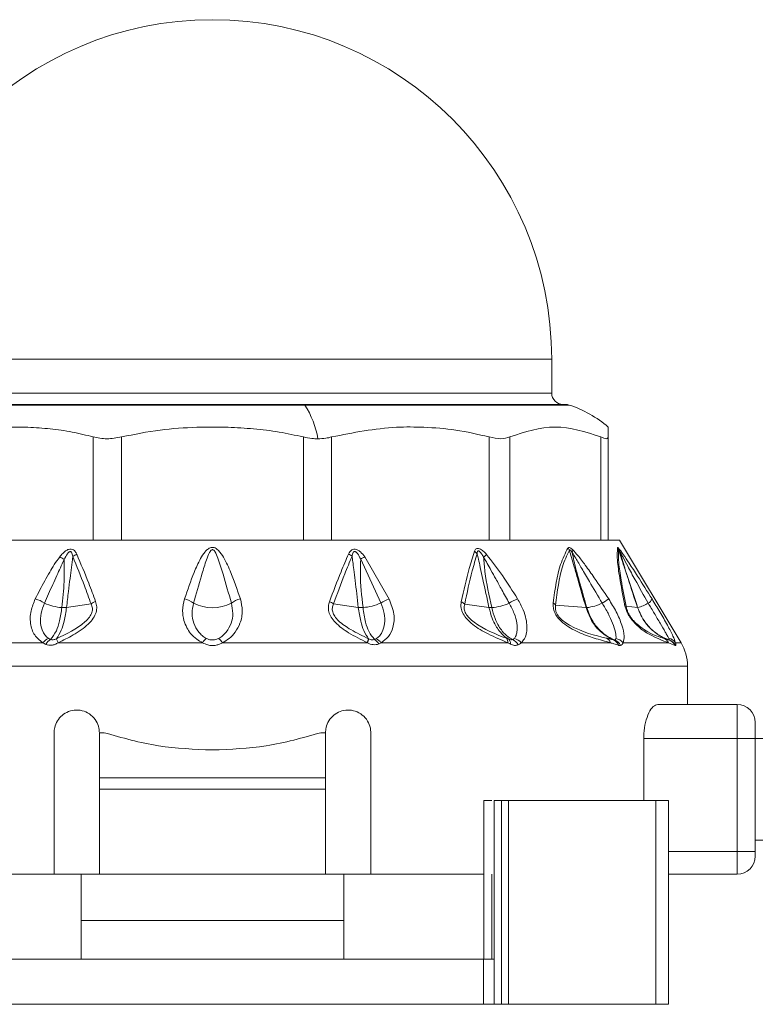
# Model space of a CAD drawing. Header units: millimetres. Extents: x -447 to 1924, y -61 to 422.
# Tile 59 of 65: x 1563 to 1596, y 153 to 196. Entities that reach past the tile are written whole.
import ezdxf

# ---------------------------------------------------------------- set-up
doc = ezdxf.new("R2010")
doc.units = ezdxf.units.MM

# ---------------------------------------------------------------- blocks, each defined once
blk = doc.blocks.new('Drawing View6')
at = {"color": 7, "linetype": 'Continuous', "lineweight": 18}
for p, q in [((-199.232, 2.025), (-169.232, 2.025)), ((-169.232, 0.525), (-169.232, 2.025)), ((-199.232, 0.525), (-169.232, 0.525)), ((-180.151, 0), (-200, 0)), ((-199.844, 0.025), (-180.191, 0.025)), ((-180.191, 0.025), (-168.62, 0.025)), ((-168.464, 0), (-180.151, 0)), ((-166.732, -0.972), (-166.732, -1.41)), ((-189.501, -5.975), (-189.501, -1.41)), ((-188.251, -5.975), (-188.251, -1.41)), ((-180.213, -5.975), (-180.213, -1.41)), ((-178.963, -5.975), (-178.963, -1.41)), ((-172.001, -5.975), (-172.001, -1.41)), ((-171.086, -5.975), (-171.086, -1.41)), ((-167.067, -5.975), (-167.067, -1.41)), ((-166.732, -5.975), (-166.732, -1.41)), ((-196.667, -5.975), (-189.285, -5.975)), ((-188.494, -5.975), (-189.285, -5.975)), ((-188.494, -5.975), (-179.97, -5.975)), ((-179.179, -5.975), (-179.97, -5.975)), ((-179.179, -5.975), (-171.797, -5.975)), ((-171.218, -5.975), (-171.797, -5.975)), ((-171.218, -5.975), (-166.956, -5.975)), ((-166.744, -5.975), (-166.956, -5.975)), ((-166.732, -5.975), (-166.232, -5.975)), ((-166.232, -5.975), (-163.517, -10.5)), ((-177.679, -6.814), (-176.791, -8.745)), ((-177.495, -6.703), (-176.419, -8.573)), ((-190.681, -8.939), (-189.598, -8.788)), ((-177.783, -8.939), (-178.877, -8.786)), ((-172.008, -8.944), (-173.079, -8.794)), ((-167.716, -8.949), (-169.059, -8.841)), ((-165.439, -8.95), (-165.945, -8.883)), ((-197.291, -10.5), (-191.725, -10.5)), ((-183.795, -10.5), (-177.378, -10.5)), ((-176.78, -10.5), (-171.173, -10.5)), ((-170.585, -10.5), (-166.639, -10.5)), ((-166.078, -10.5), (-164.066, -10.5)), ((-163.773, -10.622), (-164.066, -10.5)), ((-163.76, -10.5), (-163.517, -10.5)), ((-163.232, -11.529), (-205.232, -11.529)), ((-163.232, -13.225), (-163.232, -11.529)), ((-161.032, -13.225), (-164.542, -13.225)), ((-161.032, -13.225), (-161.032, -14.725)), ((-160.232, -14.025), (-160.232, -14.725)), ((-191.232, -20.725), (-191.232, -14.475)), ((-189.232, -16.475), (-189.232, -14.475)), ((-189.232, -14.475), (-189.023, -14.475)), ((-179.44, -14.475), (-179.232, -14.475)), ((-179.232, -14.475), (-179.232, -16.475)), ((-177.232, -14.475), (-177.232, -20.725)), ((-165.165, -14.725), (-165.165, -17.475)), ((-161.032, -14.725), (-165.165, -14.725)), ((-160.232, -14.725), (-161.032, -14.725)), ((-161.032, -14.725), (-161.032, -19.725)), ((-8.232, -14.725), (-160.232, -14.725)), ((-160.232, -14.725), (-160.232, -19.725)), ((-179.232, -16.475), (-189.232, -16.475)), ((-189.232, -16.975), (-189.232, -16.475)), ((-179.232, -16.975), (-179.232, -16.475)), ((-179.232, -16.975), (-189.232, -16.975)), ((-189.232, -16.975), (-189.232, -20.725)), ((-179.232, -20.725), (-179.232, -16.975)), ((-172.233, -17.475), (-172.233, -24.475)), ((-171.772, -17.475), (-171.772, -24.475)), ((-171.772, -17.475), (-171.453, -17.475)), ((-171.453, -17.475), (-171.453, -26.475)), ((-171.453, -17.475), (-171.143, -17.475)), ((-171.143, -17.475), (-171.143, -26.475)), ((-171.143, -17.475), (-164.627, -17.475)), ((-164.627, -17.475), (-164.627, -26.475)), ((-164.627, -17.475), (-164.075, -17.475)), ((-164.075, -17.475), (-164.075, -26.475)), ((-8.232, -19.225), (-160.232, -19.225)), ((-161.032, -19.725), (-164.075, -19.725)), ((-161.032, -19.725), (-161.032, -20.725)), ((-160.232, -19.725), (-161.032, -19.725)), ((-160.232, -19.925), (-160.232, -19.725)), ((-196.231, -20.725), (-191.232, -20.725)), ((-189.232, -20.725), (-191.232, -20.725)), ((-190.034, -22.775), (-190.034, -20.725)), ((-189.232, -20.725), (-179.232, -20.725)), ((-177.232, -20.725), (-179.232, -20.725)), ((-178.43, -22.775), (-178.43, -20.725)), ((-177.232, -20.725), (-172.233, -20.725)), ((-171.881, -20.725), (-171.881, -24.475)), ((-161.032, -20.725), (-164.075, -20.725)), ((-190.034, -24.475), (-190.034, -22.775)), ((-178.43, -22.775), (-190.034, -22.775)), ((-178.43, -24.475), (-178.43, -22.775)), ((-196.219, -24.475), (-172.245, -24.475)), ((-172.245, -24.475), (-172.245, -26.475)), ((-172.245, -24.475), (-171.772, -24.475)), ((-171.772, -24.475), (-171.772, -26.475)), ((-196.219, -26.475), (-172.245, -26.475)), ((-172.245, -26.475), (-171.772, -26.475)), ((-171.772, -26.475), (-171.453, -26.475)), ((-171.453, -26.475), (-171.143, -26.475)), ((-171.143, -26.475), (-164.627, -26.475)), ((-164.627, -26.475), (-164.075, -26.475))]:
    blk.add_line(p, q, dxfattribs=at)
at = {"color": 7, "linetype": 'Continuous', "lineweight": 18, "flags": 128}
blk.add_lwpolyline([(-191.047, -10.5), (-190.274, -10.5), (-189.492, -10.5), (-188.701, -10.5), (-187.903, -10.5), (-187.1, -10.5), (-186.292, -10.5), (-185.481, -10.5), (-184.668, -10.5)], dxfattribs=at)
at = {"color": 7, "linetype": 'Continuous', "lineweight": 18}
for centre, radius, start, end in [((-184.232, 2.025), 15, 0, 180), ((-168.732, 0.525), 0.5, 180, 270), ((-180.197, -0.029), 0.0545, 32.4847, 84.1078), ((-183.499, -2.174), 3.992, 9.8423, 32.9992), ((-168.62, -0.475), 0.5, 71.8336, 90), ((-170.069, -4.893), 5.15, 49.5824, 71.8336), ((-172.958, -6.942), 0.57, 41.2449, 57.5029), ((-168.921, -6.65), 0.526, 26.2508, 39.2826), ((-168.682, -6.353), 0.386, 336.0125, 352.4908), ((-166.737, -6.561), 0.49, 19.7109, 32.7374), ((-166.562, -6.468), 0.324, 5.3451, 24.157), ((-191.689, -8.082), 1.547, 54.1818, 62.9072), ((-189.901, -7.307), 0.791, 114.7837, 129.6376), ((-178.515, -7.227), 0.712, 50.314, 65.1501), ((-176.873, -7.938), 1.383, 116.761, 125.6661), ((-161.149, -19.377), 16.834, 130.6238, 131.2337), ((-192.392, -9.813), 1.29, 55.3117, 75.3484), ((-189.112, -9.441), 0.815, 110.5166, 126.6125), ((-185.644, -9.46), 0.913, 50.851, 78.7073), ((-182.82, -9.46), 0.913, 101.2927, 129.149), ((-179.314, -9.374), 0.733, 53.3703, 69.4581), ((-176.129, -9.693), 1.156, 104.4895, 124.9247), ((-173.475, -9.208), 0.573, 46.304, 64.973), ((-170.101, -10.285), 1.837, 110.463, 123.3954), ((-151.663, -31.794), 27.68, 122.9418, 123.6483), ((-165.177, -8.396), 0.414, 300.5566, 335.9135), ((-190.748, -6.765), 2.185, 245.4117, 266.2911), ((-184.232, -7.135), 1.82, 242.6733, 297.3267), ((-177.714, -6.772), 2.178, 273.6863, 295.0719), ((-172.079, -6.554), 2.401, 274.6668, 293.7561), ((-169.415, -9.111), 0.446, 37.1852, 56.0318), ((-167.693, -8.617), 0.332, 265.9431, 271.6453), ((-167.917, -6.863), 2.099, 276.3884, 295.8815), ((-166.22, -9.011), 0.304, 24.9283, 48.5641), ((-165.435, -8.914), 0.0357, 263.7523, 272.6346), ((-165.94, -7.105), 1.913, 285.3802, 300.5957), ((-191.285, -10.817), 0.543, 110.8768, 144.3208), ((-191.119, -10.792), 0.521, 122.0688, 155.3334), ((-184.157, -10.777), 0.582, 126.5982, 151.6208), ((-184.307, -10.777), 0.582, 28.3791, 53.4018), ((-178.786, -9.834), 1.539, 334.6618, 341.3124), ((-178.428, -10.032), 1.149, 335.9647, 344.8865), ((-177.299, -10.751), 0.461, 25.3523, 58.9903), ((-177.177, -10.767), 0.478, 33.9668, 67.8038), ((-171.406, -10.467), 0.235, 351.8615, 43.2923), ((-171.304, -10.524), 0.248, 352.1906, 45.9788), ((-171.173, -10.824), 0.506, 26.7165, 65.7489), ((-171.028, -10.866), 0.575, 39.5788, 75.5839), ((-166.991, -10.627), 0.374, 19.8732, 63.5408), ((-166.66, -10.737), 0.399, 17.9841, 66.0586), ((-166.634, -10.831), 0.489, 25.4801, 68.508), ((-166.507, -10.854), 0.556, 39.5362, 78.3552), ((-164.473, -10.723), 0.464, 28.6802, 68.1868), ((-164.145, -10.771), 0.47, 35.1923, 79.0329), ((-164.207, -10.832), 0.482, 25.7404, 70.6374), ((-164.203, -10.85), 0.5, 26.9031, 70.898), ((-165.232, -11.529), 2, 0, 30.9638), ((-161.032, -14.025), 0.8, 0, 90), ((-161.032, -19.925), 0.8, 270, 0)]:
    blk.add_arc(centre, radius, start, end, dxfattribs=at)
for points, knots in [([(-189.501, -1.41), (-189.811, -1.332), (-190.44, -1.175), (-191.405, -1.043), (-192.457, -0.966), (-193.652, -0.97), (-195.02, -1.073), (-195.971, -1.295), (-196.463, -1.41)], [0, 0, 0, 0, 0.135419, 0.274991, 0.415244, 0.585607, 0.785782, 1, 1, 1, 1]), ([(-180.213, -1.41), (-180.57, -1.332), (-181.296, -1.175), (-182.412, -1.043), (-183.625, -0.966), (-185.006, -0.97), (-186.585, -1.073), (-187.683, -1.295), (-188.251, -1.41)], [0, 0, 0, 0, 0.135414, 0.274984, 0.415234, 0.58558, 0.78576, 1, 1, 1, 1]), ([(-172.001, -1.41), (-172.492, -1.295), (-173.443, -1.073), (-174.815, -0.971), (-176.656, -0.953), (-178.008, -1.221), (-178.963, -1.41)], [0, 0, 0, 0, 0.21393, 0.414834, 0.587057, 1, 1, 1, 1]), ([(-167.067, -1.41), (-167.737, -1.19), (-169.077, -0.752), (-170.417, -1.191), (-171.086, -1.41)], [0, 0, 0, 0, 0.500234, 1, 1, 1, 1]), ([(-180.213, -1.41), (-180.088, -1.436), (-179.872, -1.483), (-179.657, -1.489), (-179.566, -1.492)], [0, 0, 0, 0, 0.5738678, 1, 1, 1, 1]), ([(-179.566, -1.492), (-179.45, -1.487), (-179.239, -1.479), (-179.049, -1.431), (-178.963, -1.41)], [0, 0, 0, 0, 0.54545, 1, 1, 1, 1]), ([(-190.984, -6.705), (-190.942, -6.653), (-190.866, -6.559), (-190.735, -6.443), (-190.604, -6.371), (-190.476, -6.354), (-190.37, -6.393), (-190.289, -6.476), (-190.253, -6.549), (-190.233, -6.588)], [0, 0, 0, 0, 0.1952, 0.351587, 0.494569, 0.605688, 0.718068, 0.846595, 1, 1, 1, 1]), ([(-190.783, -6.828), (-190.743, -6.739), (-190.692, -6.628), (-190.599, -6.514), (-190.551, -6.479), (-190.515, -6.473), (-190.494, -6.477), (-190.476, -6.488), (-190.448, -6.519), (-190.423, -6.591), (-190.412, -6.658), (-190.406, -6.697)], [0, 0, 0, 0, 0.388853, 0.491139, 0.578102, 0.60706, 0.635628, 0.665912, 0.700316, 0.824763, 1, 1, 1, 1]), ([(-182.998, -8.565), (-183.141, -8.149), (-183.365, -7.494), (-183.703, -6.756), (-183.95, -6.415), (-184.111, -6.311), (-184.201, -6.285), (-184.324, -6.293), (-184.451, -6.37), (-184.609, -6.538), (-184.818, -6.877), (-185.125, -7.569), (-185.331, -8.171), (-185.465, -8.565)], [0, 0, 0, 0, 0.25126, 0.396042, 0.462455, 0.47993, 0.495701, 0.509284, 0.540179, 0.56984, 0.63555, 0.761953, 1, 1, 1, 1]), ([(-183.396, -8.752), (-183.515, -8.327), (-183.701, -7.663), (-183.942, -6.901), (-184.076, -6.543), (-184.158, -6.428), (-184.188, -6.401), (-184.213, -6.39), (-184.234, -6.386), (-184.272, -6.395), (-184.313, -6.436), (-184.359, -6.507), (-184.436, -6.667), (-184.562, -7.018), (-184.783, -7.738), (-184.955, -8.35), (-185.068, -8.752)], [0, 0, 0, 0, 0.2643505, 0.412633, 0.4746961, 0.4850701, 0.4933102, 0.4966759, 0.4996534, 0.5050934, 0.5165262, 0.5306861, 0.5543543, 0.6190612, 0.7494353, 1, 1, 1, 1]), ([(-178.216, -6.581), (-178.2, -6.549), (-178.171, -6.489), (-178.108, -6.417), (-178.028, -6.369), (-177.921, -6.362), (-177.801, -6.405), (-177.646, -6.516), (-177.556, -6.628), (-177.495, -6.703)], [0, 0, 0, 0, 0.130793, 0.239578, 0.342332, 0.447729, 0.567765, 0.709784, 1, 1, 1, 1]), ([(-178.06, -6.679), (-178.055, -6.647), (-178.045, -6.59), (-178.023, -6.527), (-178, -6.492), (-177.979, -6.475), (-177.953, -6.467), (-177.922, -6.472), (-177.874, -6.498), (-177.775, -6.607), (-177.72, -6.724), (-177.679, -6.814)], [0, 0, 0, 0, 0.1486655, 0.2587069, 0.3033944, 0.343965, 0.3814215, 0.4237767, 0.4707121, 0.5930499, 1, 1, 1, 1]), ([(-173.232, -8.689), (-173.123, -8.191), (-172.954, -7.423), (-172.731, -6.713), (-172.652, -6.462)], [0, 0, 0, 0, 0.6465737, 1, 1, 1, 1]), ([(-172.652, -6.462), (-172.633, -6.418), (-172.603, -6.351), (-172.507, -6.323), (-172.392, -6.351), (-172.251, -6.451), (-172.157, -6.55), (-172.11, -6.6)], [0, 0, 0, 0, 0.2451358, 0.373462, 0.502514, 0.7465812, 1, 1, 1, 1]), ([(-172.529, -6.567), (-172.528, -6.545), (-172.526, -6.505), (-172.514, -6.463), (-172.497, -6.444), (-172.484, -6.438), (-172.468, -6.438), (-172.435, -6.45), (-172.387, -6.497), (-172.318, -6.589), (-172.274, -6.667), (-172.245, -6.717)], [0, 0, 0, 0, 0.137704, 0.249479, 0.286396, 0.321316, 0.355929, 0.392063, 0.53214, 0.696583, 1, 1, 1, 1]), ([(-169.166, -8.741), (-169.084, -8.133), (-168.956, -7.176), (-168.632, -6.547), (-168.514, -6.317)], [0, 0, 0, 0, 0.635166, 1, 1, 1, 1]), ([(-169.059, -8.841), (-168.986, -8.234), (-168.872, -7.28), (-168.562, -6.648), (-168.449, -6.418)], [0, 0, 0, 0, 0.636507, 1, 1, 1, 1]), ([(-168.514, -6.317), (-168.504, -6.307), (-168.482, -6.287), (-168.424, -6.305), (-168.362, -6.346), (-168.321, -6.383), (-168.3, -6.403)], [0, 0, 0, 0, 0.256292, 0.521443, 0.747401, 1, 1, 1, 1]), ([(-168.449, -6.418), (-168.448, -6.413), (-168.446, -6.403), (-168.438, -6.396), (-168.426, -6.396), (-168.404, -6.41), (-168.37, -6.449), (-168.345, -6.487), (-168.33, -6.509)], [0, 0, 0, 0, 0.1065218, 0.2012233, 0.2949732, 0.3967094, 0.6528189, 1, 1, 1, 1]), ([(-167.716, -8.949), (-167.836, -8.532), (-168.009, -7.933), (-168.223, -7.193), (-168.347, -6.766), (-168.419, -6.522), (-168.449, -6.418)], [0, 0, 0, 0, 0.493755, 0.710629, 0.87637, 1, 1, 1, 1]), ([(-167.683, -8.949), (-167.776, -8.618), (-167.936, -8.051), (-168.173, -7.238), (-168.277, -6.756), (-168.33, -6.509)], [0, 0, 0, 0, 0.40792, 0.697703, 1, 1, 1, 1]), ([(-168.33, -6.509), (-168.277, -6.593), (-168.131, -6.824), (-167.882, -7.258), (-167.493, -7.921), (-167.19, -8.433), (-167, -8.752)], [0, 0, 0, 0, 0.115112, 0.316391, 0.573412, 1, 1, 1, 1]), ([(-168.3, -6.403), (-168.226, -6.481), (-168.033, -6.688), (-167.719, -7.111), (-167.262, -7.75), (-166.925, -8.253), (-166.715, -8.565)], [0, 0, 0, 0, 0.125054, 0.329105, 0.583177, 1, 1, 1, 1]), ([(-166.019, -8.783), (-166.093, -8.389), (-166.226, -7.683), (-166.354, -6.778), (-166.335, -6.465), (-166.324, -6.296)], [0, 0, 0, 0, 0.366467, 0.656613, 1, 1, 1, 1]), ([(-166.324, -6.296), (-166.323, -6.293), (-166.32, -6.288), (-166.304, -6.295), (-166.281, -6.319), (-166.266, -6.335)], [0, 0, 0, 0, 0.222827, 0.488483, 1, 1, 1, 1]), ([(-165.945, -8.883), (-166.022, -8.489), (-166.16, -7.785), (-166.297, -6.879), (-166.283, -6.565), (-166.275, -6.395)], [0, 0, 0, 0, 0.368099, 0.658336, 1, 1, 1, 1]), ([(-166.275, -6.395), (-166.275, -6.394), (-166.275, -6.39), (-166.272, -6.39), (-166.266, -6.396), (-166.254, -6.412), (-166.245, -6.428), (-166.239, -6.437)], [0, 0, 0, 0, 0.1325739, 0.2714668, 0.4378351, 0.6868285, 1, 1, 1, 1]), ([(-165.439, -8.95), (-165.579, -8.522), (-165.776, -7.918), (-166.023, -7.164), (-166.162, -6.741), (-166.243, -6.493), (-166.275, -6.395)], [0, 0, 0, 0, 0.5028076, 0.7085926, 0.8855603, 1, 1, 1, 1]), ([(-166.266, -6.335), (-166.238, -6.37), (-166.178, -6.445), (-166.023, -6.665), (-165.775, -7.036), (-165.348, -7.695), (-165.012, -8.228), (-164.799, -8.565)], [0, 0, 0, 0, 0.063949, 0.139633, 0.317237, 0.568463, 1, 1, 1, 1]), ([(-165.433, -8.95), (-165.549, -8.593), (-165.74, -8.007), (-166.016, -7.169), (-166.163, -6.689), (-166.239, -6.437)], [0, 0, 0, 0, 0.426007, 0.700145, 1, 1, 1, 1]), ([(-166.239, -6.437), (-166.189, -6.528), (-166.069, -6.748), (-165.839, -7.184), (-165.468, -7.864), (-165.161, -8.407), (-164.967, -8.752)], [0, 0, 0, 0, 0.12348, 0.298954, 0.554672, 1, 1, 1, 1]), ([(-192.065, -8.565), (-191.928, -8.299), (-191.723, -7.901), (-191.437, -7.398), (-191.223, -7.04), (-191.065, -6.819), (-190.984, -6.705)], [0, 0, 0, 0, 0.420929, 0.628617, 0.808166, 1, 1, 1, 1]), ([(-191.657, -8.752), (-191.537, -8.48), (-191.357, -8.074), (-191.122, -7.552), (-190.955, -7.183), (-190.841, -6.948), (-190.783, -6.828)], [0, 0, 0, 0, 0.425602, 0.634107, 0.812726, 1, 1, 1, 1]), ([(-190.783, -6.828), (-190.78, -7.151), (-190.773, -7.86), (-190.848, -8.563), (-190.89, -8.946)], [0, 0, 0, 0, 0.455709, 1, 1, 1, 1]), ([(-190.406, -6.697), (-190.428, -6.858), (-190.471, -7.178), (-190.534, -7.692), (-190.604, -8.278), (-190.654, -8.706), (-190.681, -8.939)], [0, 0, 0, 0, 0.21465, 0.427263, 0.688154, 1, 1, 1, 1]), ([(-190.406, -6.697), (-190.231, -7.123), (-189.948, -7.809), (-189.694, -8.518), (-189.598, -8.788)], [0, 0, 0, 0, 0.619883, 1, 1, 1, 1]), ([(-190.233, -6.588), (-190.052, -7.014), (-189.759, -7.699), (-189.497, -8.409), (-189.397, -8.678)], [0, 0, 0, 0, 0.620107, 1, 1, 1, 1]), ([(-179.057, -8.688), (-178.891, -8.244), (-178.625, -7.53), (-178.328, -6.841), (-178.216, -6.581)], [0, 0, 0, 0, 0.622343, 1, 1, 1, 1]), ([(-178.877, -8.786), (-178.716, -8.342), (-178.458, -7.629), (-178.169, -6.939), (-178.06, -6.679)], [0, 0, 0, 0, 0.622558, 1, 1, 1, 1]), ([(-177.783, -8.939), (-177.829, -8.543), (-177.894, -7.984), (-177.976, -7.312), (-178.022, -6.955), (-178.049, -6.76), (-178.06, -6.679)], [0, 0, 0, 0, 0.5265308, 0.7416797, 0.8929338, 1, 1, 1, 1]), ([(-177.574, -8.946), (-177.633, -8.44), (-177.714, -7.732), (-177.687, -7.018), (-177.679, -6.814)], [0, 0, 0, 0, 0.715322, 1, 1, 1, 1]), ([(-173.079, -8.794), (-172.976, -8.297), (-172.817, -7.529), (-172.604, -6.818), (-172.529, -6.567)], [0, 0, 0, 0, 0.647013, 1, 1, 1, 1]), ([(-172.008, -8.944), (-172.097, -8.531), (-172.224, -7.94), (-172.38, -7.229), (-172.464, -6.85), (-172.511, -6.648), (-172.529, -6.567)], [0, 0, 0, 0, 0.520969, 0.746083, 0.897634, 1, 1, 1, 1]), ([(-171.884, -8.947), (-172.002, -8.419), (-172.168, -7.678), (-172.228, -6.931), (-172.245, -6.717)], [0, 0, 0, 0, 0.713249, 1, 1, 1, 1]), ([(-172.245, -6.717), (-172.135, -6.909), (-171.95, -7.231), (-171.686, -7.712), (-171.418, -8.199), (-171.221, -8.554), (-171.112, -8.752)], [0, 0, 0, 0, 0.282705, 0.474543, 0.707985, 1, 1, 1, 1]), ([(-172.11, -6.6), (-171.873, -6.906), (-171.38, -7.543), (-170.961, -8.215), (-170.743, -8.565)], [0, 0, 0, 0, 0.480824, 1, 1, 1, 1]), ([(-191.725, -10.5), (-191.845, -10.411), (-192.112, -10.212), (-192.296, -9.709), (-192.3, -9.129), (-192.138, -8.74), (-192.065, -8.565)], [0, 0, 0, 0, 0.209172, 0.469256, 0.760695, 1, 1, 1, 1]), ([(-189.397, -8.678), (-189.375, -8.757), (-189.332, -8.91), (-189.364, -9.168), (-189.493, -9.432), (-189.816, -9.796), (-190.357, -10.158), (-190.827, -10.391), (-191.047, -10.5)], [0, 0, 0, 0, 0.103652, 0.20385, 0.314185, 0.440661, 0.737374, 1, 1, 1, 1]), ([(-185.465, -8.565), (-185.506, -8.739), (-185.579, -9.055), (-185.512, -9.491), (-185.38, -9.826), (-185.192, -10.109), (-184.963, -10.343), (-184.758, -10.452), (-184.668, -10.5)], [0, 0, 0, 0, 0.237372, 0.431825, 0.589432, 0.718601, 0.877817, 1, 1, 1, 1]), ([(-183.795, -10.5), (-183.689, -10.441), (-183.463, -10.317), (-183.195, -10.018), (-182.975, -9.607), (-182.875, -9.097), (-182.959, -8.737), (-182.998, -8.565)], [0, 0, 0, 0, 0.147122, 0.312406, 0.50794, 0.764712, 1, 1, 1, 1]), ([(-177.394, -10.493), (-177.672, -10.356), (-178.173, -10.109), (-178.716, -9.719), (-178.989, -9.383), (-179.097, -9.136), (-179.118, -8.897), (-179.076, -8.755), (-179.057, -8.688)], [0, 0, 0, 0, 0.331074, 0.596688, 0.707802, 0.810057, 0.910795, 1, 1, 1, 1]), ([(-176.419, -8.573), (-176.332, -8.794), (-176.165, -9.221), (-176.218, -9.794), (-176.412, -10.243), (-176.66, -10.416), (-176.78, -10.5)], [0, 0, 0, 0, 0.299106, 0.577097, 0.795469, 1, 1, 1, 1]), ([(-171.173, -10.5), (-171.464, -10.378), (-171.985, -10.16), (-172.608, -9.803), (-172.974, -9.479), (-173.16, -9.23), (-173.262, -8.951), (-173.243, -8.781), (-173.232, -8.689)], [0, 0, 0, 0, 0.329595, 0.590214, 0.697936, 0.79287, 0.888175, 1, 1, 1, 1]), ([(-170.743, -8.565), (-170.654, -8.724), (-170.489, -9.018), (-170.363, -9.435), (-170.318, -9.774), (-170.338, -10.075), (-170.414, -10.329), (-170.533, -10.448), (-170.585, -10.5)], [0, 0, 0, 0, 0.217435, 0.40261, 0.562733, 0.698349, 0.867782, 1, 1, 1, 1]), ([(-166.715, -8.565), (-166.597, -8.755), (-166.356, -9.144), (-166.12, -9.719), (-166, -10.209), (-166.054, -10.409), (-166.078, -10.5)], [0, 0, 0, 0, 0.259032, 0.530639, 0.786951, 1, 1, 1, 1]), ([(-164.799, -8.565), (-164.682, -8.755), (-164.442, -9.145), (-164.117, -9.72), (-163.862, -10.21), (-163.792, -10.41), (-163.76, -10.5)], [0, 0, 0, 0, 0.259149, 0.531128, 0.788083, 1, 1, 1, 1]), ([(-191.478, -10.309), (-191.526, -10.271), (-191.624, -10.192), (-191.758, -9.974), (-191.849, -9.646), (-191.833, -9.202), (-191.716, -8.902), (-191.657, -8.752)], [0, 0, 0, 0, 0.117159, 0.239896, 0.491308, 0.745636, 1, 1, 1, 1]), ([(-190.89, -8.946), (-190.918, -9.147), (-190.974, -9.534), (-191.137, -10.047), (-191.302, -10.241), (-191.395, -10.351)], [0, 0, 0, 0, 0.321949, 0.6179, 1, 1, 1, 1]), ([(-189.598, -8.788), (-189.574, -8.848), (-189.528, -8.963), (-189.55, -9.17), (-189.667, -9.385), (-190.141, -9.856), (-190.682, -10.11), (-191.131, -10.321)], [0, 0, 0, 0, 0.097572, 0.186101, 0.286324, 0.407959, 1, 1, 1, 1]), ([(-190.681, -8.939), (-190.712, -9.147), (-190.769, -9.526), (-190.926, -10.02), (-191.056, -10.211), (-191.131, -10.321)], [0, 0, 0, 0, 0.342164, 0.623264, 1, 1, 1, 1]), ([(-190.89, -8.946), (-190.847, -8.947), (-190.772, -8.949), (-190.709, -8.942), (-190.681, -8.939)], [0, 0, 0, 0, 0.559728, 1, 1, 1, 1]), ([(-185.068, -8.752), (-185.099, -8.902), (-185.161, -9.203), (-185.076, -9.647), (-184.898, -9.974), (-184.695, -10.192), (-184.566, -10.271), (-184.503, -10.309)], [0, 0, 0, 0, 0.254556, 0.508885, 0.760231, 0.882933, 1, 1, 1, 1]), ([(-183.96, -10.309), (-183.897, -10.271), (-183.769, -10.192), (-183.566, -9.974), (-183.387, -9.646), (-183.303, -9.203), (-183.365, -8.902), (-183.396, -8.752)], [0, 0, 0, 0, 0.11715, 0.23987, 0.49125, 0.745581, 1, 1, 1, 1]), ([(-177.327, -10.327), (-177.591, -10.199), (-178.057, -9.974), (-178.571, -9.633), (-178.831, -9.347), (-178.929, -9.144), (-178.941, -8.95), (-178.898, -8.84), (-178.877, -8.786)], [0, 0, 0, 0, 0.354402, 0.625668, 0.731992, 0.825042, 0.913282, 1, 1, 1, 1]), ([(-177.327, -10.327), (-177.402, -10.219), (-177.533, -10.03), (-177.693, -9.535), (-177.751, -9.151), (-177.783, -8.939)], [0, 0, 0, 0, 0.372806, 0.654894, 1, 1, 1, 1]), ([(-177.574, -8.946), (-177.616, -8.947), (-177.692, -8.949), (-177.755, -8.942), (-177.783, -8.939)], [0, 0, 0, 0, 0.559727, 1, 1, 1, 1]), ([(-177.061, -10.356), (-177.154, -10.251), (-177.314, -10.07), (-177.482, -9.568), (-177.541, -9.171), (-177.574, -8.946)], [0, 0, 0, 0, 0.369902, 0.642337, 1, 1, 1, 1]), ([(-176.791, -8.745), (-176.732, -8.898), (-176.613, -9.204), (-176.601, -9.657), (-176.699, -9.989), (-176.841, -10.21), (-176.945, -10.287), (-176.996, -10.325)], [0, 0, 0, 0, 0.254398, 0.508629, 0.760015, 0.882824, 1, 1, 1, 1]), ([(-171.235, -10.305), (-171.723, -10.114), (-172.293, -9.891), (-172.878, -9.419), (-173.016, -9.247), (-173.078, -9.111), (-173.115, -8.962), (-173.094, -8.863), (-173.079, -8.794)], [0, 0, 0, 0, 0.62182, 0.726244, 0.812215, 0.854202, 0.896749, 1, 1, 1, 1]), ([(-171.132, -10.346), (-171.193, -10.307), (-171.343, -10.211), (-171.538, -10.006), (-171.722, -9.734), (-171.889, -9.398), (-171.965, -9.107), (-172.008, -8.944)], [0, 0, 0, 0, 0.154754, 0.378155, 0.536036, 0.740167, 1, 1, 1, 1]), ([(-171.884, -8.947), (-171.91, -8.948), (-171.956, -8.949), (-171.992, -8.945), (-172.008, -8.944)], [0, 0, 0, 0, 0.559847, 1, 1, 1, 1]), ([(-170.965, -10.362), (-171.033, -10.324), (-171.2, -10.232), (-171.401, -10.026), (-171.592, -9.751), (-171.764, -9.411), (-171.841, -9.114), (-171.884, -8.947)], [0, 0, 0, 0, 0.154429, 0.377318, 0.534784, 0.73906, 1, 1, 1, 1]), ([(-171.112, -8.752), (-171.033, -8.902), (-170.875, -9.203), (-170.761, -9.647), (-170.753, -9.974), (-170.803, -10.192), (-170.858, -10.271), (-170.885, -10.309)], [0, 0, 0, 0, 0.25458, 0.508904, 0.76024, 0.882936, 1, 1, 1, 1]), ([(-166.639, -10.5), (-166.874, -10.437), (-167.312, -10.318), (-167.923, -10.099), (-168.396, -9.863), (-168.723, -9.645), (-168.969, -9.401), (-169.112, -9.159), (-169.175, -8.938), (-169.169, -8.809), (-169.166, -8.741)], [0, 0, 0, 0, 0.272182, 0.508365, 0.629093, 0.73152, 0.817422, 0.871713, 0.931474, 1, 1, 1, 1]), ([(-166.824, -10.292), (-167.334, -10.177), (-167.922, -10.043), (-168.672, -9.585), (-168.837, -9.442), (-168.936, -9.332), (-169.012, -9.212), (-169.06, -9.085), (-169.077, -8.957), (-169.066, -8.882), (-169.059, -8.841)], [0, 0, 0, 0, 0.6559468, 0.7563235, 0.7984913, 0.8352458, 0.8712873, 0.9076823, 0.9502363, 1, 1, 1, 1]), ([(-166.498, -10.373), (-166.697, -10.267), (-167.051, -10.079), (-167.477, -9.574), (-167.631, -9.171), (-167.716, -8.949)], [0, 0, 0, 0, 0.365427, 0.649355, 1, 1, 1, 1]), ([(-166.454, -10.375), (-166.551, -10.332), (-166.781, -10.229), (-167.107, -9.967), (-167.458, -9.549), (-167.601, -9.168), (-167.683, -8.95)], [0, 0, 0, 0, 0.171049, 0.404806, 0.657867, 1, 1, 1, 1]), ([(-167, -8.752), (-166.911, -8.902), (-166.731, -9.202), (-166.531, -9.646), (-166.426, -9.974), (-166.385, -10.192), (-166.391, -10.271), (-166.394, -10.309)], [0, 0, 0, 0, 0.25439, 0.508653, 0.760074, 0.882846, 1, 1, 1, 1]), ([(-164.066, -10.5), (-164.201, -10.452), (-164.442, -10.366), (-164.893, -10.154), (-165.277, -9.91), (-165.563, -9.639), (-165.711, -9.464), (-165.828, -9.288), (-165.916, -9.117), (-165.983, -8.942), (-166.007, -8.838), (-166.019, -8.783)], [0, 0, 0, 0, 0.285538, 0.509527, 0.703241, 0.765072, 0.819711, 0.859429, 0.901399, 0.9481, 1, 1, 1, 1]), ([(-164.301, -10.292), (-164.57, -10.217), (-164.881, -10.132), (-165.468, -9.682), (-165.615, -9.532), (-165.712, -9.415), (-165.798, -9.285), (-165.868, -9.147), (-165.919, -9.008), (-165.936, -8.926), (-165.945, -8.883)], [0, 0, 0, 0, 0.656198, 0.757587, 0.799792, 0.836227, 0.871671, 0.907777, 0.950014, 1, 1, 1, 1]), ([(-164.047, -10.377), (-164.146, -10.337), (-164.392, -10.24), (-164.763, -9.986), (-165.174, -9.565), (-165.342, -9.173), (-165.439, -8.95)], [0, 0, 0, 0, 0.155639, 0.387571, 0.650535, 1, 1, 1, 1]), ([(-164.039, -10.377), (-164.139, -10.338), (-164.386, -10.24), (-164.757, -9.987), (-165.168, -9.566), (-165.337, -9.174), (-165.433, -8.95)], [0, 0, 0, 0, 0.155657, 0.38755, 0.650476, 1, 1, 1, 1]), ([(-164.967, -8.752), (-164.877, -8.902), (-164.698, -9.202), (-164.437, -9.646), (-164.247, -9.974), (-164.12, -10.192), (-164.076, -10.271), (-164.055, -10.309)], [0, 0, 0, 0, 0.25439, 0.508653, 0.760076, 0.882848, 1, 1, 1, 1]), ([(-191.395, -10.351), (-191.412, -10.344), (-191.441, -10.332), (-191.467, -10.316), (-191.478, -10.309)], [0, 0, 0, 0, 0.555851, 1, 1, 1, 1]), ([(-191.131, -10.321), (-191.153, -10.332), (-191.197, -10.353), (-191.269, -10.368), (-191.337, -10.369), (-191.376, -10.357), (-191.395, -10.351)], [0, 0, 0, 0, 0.255573, 0.503234, 0.749597, 1, 1, 1, 1]), ([(-191.047, -10.5), (-191.071, -10.453), (-191.113, -10.368), (-191.125, -10.336), (-191.131, -10.321)], [0, 0, 0, 0, 0.559299, 1, 1, 1, 1]), ([(-184.503, -10.309), (-184.468, -10.325), (-184.403, -10.355), (-184.302, -10.376), (-184.213, -10.379), (-184.095, -10.367), (-184.017, -10.333), (-183.96, -10.309)], [0, 0, 0, 0, 0.212437, 0.388959, 0.539022, 0.670349, 1, 1, 1, 1]), ([(-177.318, -10.332), (-177.32, -10.331), (-177.323, -10.329), (-177.326, -10.328), (-177.327, -10.327)], [0, 0, 0, 0, 0.557216, 1, 1, 1, 1]), ([(-177.061, -10.356), (-177.08, -10.362), (-177.118, -10.374), (-177.184, -10.374), (-177.253, -10.361), (-177.297, -10.341), (-177.318, -10.332)], [0, 0, 0, 0, 0.250852, 0.497991, 0.745905, 1, 1, 1, 1]), ([(-176.996, -10.325), (-177.008, -10.331), (-177.028, -10.343), (-177.051, -10.352), (-177.061, -10.356)], [0, 0, 0, 0, 0.562939, 1, 1, 1, 1]), ([(-171.132, -10.346), (-171.151, -10.339), (-171.185, -10.325), (-171.22, -10.311), (-171.235, -10.305)], [0, 0, 0, 0, 0.562686, 1, 1, 1, 1]), ([(-170.965, -10.362), (-170.991, -10.368), (-171.039, -10.379), (-171.102, -10.357), (-171.132, -10.346)], [0, 0, 0, 0, 0.5409025, 1, 1, 1, 1]), ([(-170.885, -10.309), (-170.898, -10.322), (-170.921, -10.343), (-170.951, -10.357), (-170.965, -10.362)], [0, 0, 0, 0, 0.569816, 1, 1, 1, 1]), ([(-166.498, -10.373), (-166.558, -10.358), (-166.664, -10.333), (-166.776, -10.305), (-166.824, -10.292)], [0, 0, 0, 0, 0.565432, 1, 1, 1, 1]), ([(-166.454, -10.375), (-166.461, -10.376), (-166.474, -10.378), (-166.491, -10.374), (-166.498, -10.373)], [0, 0, 0, 0, 0.559121, 1, 1, 1, 1]), ([(-166.394, -10.309), (-166.4, -10.326), (-166.41, -10.357), (-166.44, -10.369), (-166.454, -10.375)], [0, 0, 0, 0, 0.509913, 1, 1, 1, 1]), ([(-164.047, -10.377), (-164.088, -10.363), (-164.165, -10.339), (-164.258, -10.307), (-164.301, -10.292)], [0, 0, 0, 0, 0.542941, 1, 1, 1, 1]), ([(-164.055, -10.309), (-164.046, -10.327), (-164.03, -10.362), (-164.036, -10.372), (-164.039, -10.377)], [0, 0, 0, 0, 0.510723, 1, 1, 1, 1]), ([(-164.039, -10.377), (-164.041, -10.377), (-164.043, -10.378), (-164.046, -10.377), (-164.047, -10.377)], [0, 0, 0, 0, 0.55978, 1, 1, 1, 1]), ([(-191.592, -10.575), (-191.619, -10.563), (-191.666, -10.541), (-191.707, -10.513), (-191.725, -10.5)], [0, 0, 0, 0, 0.55931, 1, 1, 1, 1]), ([(-191.047, -10.5), (-191.095, -10.527), (-191.191, -10.58), (-191.339, -10.614), (-191.477, -10.613), (-191.553, -10.588), (-191.592, -10.575)], [0, 0, 0, 0, 0.273675, 0.544486, 0.766897, 1, 1, 1, 1]), ([(-184.668, -10.5), (-184.596, -10.537), (-184.463, -10.603), (-184.252, -10.632), (-184.071, -10.614), (-183.92, -10.568), (-183.834, -10.521), (-183.795, -10.5)], [0, 0, 0, 0, 0.269902, 0.490211, 0.672926, 0.851395, 1, 1, 1, 1]), ([(-177.378, -10.5), (-177.381, -10.499), (-177.387, -10.496), (-177.392, -10.494), (-177.394, -10.493)], [0, 0, 0, 0, 0.558902, 1, 1, 1, 1]), ([(-176.882, -10.553), (-176.92, -10.566), (-176.996, -10.591), (-177.125, -10.589), (-177.256, -10.562), (-177.337, -10.521), (-177.378, -10.5)], [0, 0, 0, 0, 0.249494, 0.497197, 0.746131, 1, 1, 1, 1]), ([(-176.78, -10.5), (-176.798, -10.511), (-176.831, -10.531), (-176.867, -10.546), (-176.882, -10.553)], [0, 0, 0, 0, 0.559965, 1, 1, 1, 1]), ([(-171.058, -10.558), (-171.08, -10.547), (-171.118, -10.528), (-171.156, -10.509), (-171.173, -10.5)], [0, 0, 0, 0, 0.561612, 1, 1, 1, 1]), ([(-170.721, -10.596), (-170.77, -10.608), (-170.845, -10.626), (-170.964, -10.6), (-171.027, -10.572), (-171.058, -10.558)], [0, 0, 0, 0, 0.4808387, 0.7383008, 1, 1, 1, 1]), ([(-170.585, -10.5), (-170.607, -10.522), (-170.646, -10.561), (-170.698, -10.586), (-170.721, -10.596)], [0, 0, 0, 0, 0.56467, 1, 1, 1, 1]), ([(-166.28, -10.614), (-166.346, -10.594), (-166.462, -10.558), (-166.586, -10.518), (-166.639, -10.5)], [0, 0, 0, 0, 0.564676, 1, 1, 1, 1]), ([(-166.192, -10.62), (-166.207, -10.622), (-166.234, -10.626), (-166.266, -10.618), (-166.28, -10.614)], [0, 0, 0, 0, 0.559055, 1, 1, 1, 1]), ([(-166.078, -10.5), (-166.091, -10.531), (-166.115, -10.589), (-166.168, -10.61), (-166.192, -10.62)], [0, 0, 0, 0, 0.541803, 1, 1, 1, 1]), ([(-163.757, -10.624), (-163.759, -10.624), (-163.764, -10.625), (-163.77, -10.623), (-163.773, -10.622)], [0, 0, 0, 0, 0.559761, 1, 1, 1, 1]), ([(-163.76, -10.5), (-163.751, -10.536), (-163.734, -10.6), (-163.75, -10.616), (-163.757, -10.624)], [0, 0, 0, 0, 0.572072, 1, 1, 1, 1]), ([(-191.232, -14.475), (-191.227, -14.398), (-191.214, -14.214), (-191.097, -13.942), (-190.886, -13.695), (-190.597, -13.524), (-190.257, -13.455), (-189.906, -13.507), (-189.593, -13.679), (-189.362, -13.944), (-189.247, -14.226), (-189.236, -14.407), (-189.232, -14.475)], [0, 0, 0, 0, 0.072436, 0.171678, 0.273655, 0.380851, 0.493082, 0.607601, 0.720798, 0.830386, 0.936169, 1, 1, 1, 1]), ([(-179.232, -14.475), (-179.227, -14.4), (-179.215, -14.216), (-179.097, -13.941), (-178.88, -13.69), (-178.59, -13.521), (-178.255, -13.456), (-177.909, -13.507), (-177.596, -13.676), (-177.362, -13.942), (-177.247, -14.227), (-177.236, -14.409), (-177.232, -14.475)], [0, 0, 0, 0, 0.070113, 0.172193, 0.275296, 0.380868, 0.489956, 0.602613, 0.717149, 0.830046, 0.937783, 1, 1, 1, 1]), ([(-164.542, -13.225), (-164.61, -13.244), (-164.746, -13.282), (-164.944, -13.573), (-165.094, -13.995), (-165.158, -14.412), (-165.163, -14.655), (-165.165, -14.725)], [0, 0, 0, 0, 0.23522, 0.470544, 0.700974, 0.913889, 1, 1, 1, 1]), ([(-184.232, -15.239), (-185.032, -15.206), (-186.674, -15.139), (-188.227, -14.7), (-189.023, -14.475)], [0, 0, 0, 0, 0.486988, 1, 1, 1, 1]), ([(-179.44, -14.475), (-180.237, -14.7), (-181.79, -15.139), (-183.432, -15.206), (-184.232, -15.239)], [0, 0, 0, 0, 0.513031, 1, 1, 1, 1]), ([(-172.233, -17.475), (-172.211, -17.475), (-172.167, -17.475), (-172.008, -17.475), (-171.905, -17.475), (-171.886, -17.475)], [0, 0, 0, 0, 0.450672, 0.900903, 1, 1, 1, 1])]:
    blk.add_open_spline(points, degree=3, knots=knots, dxfattribs=at)
for points in [[(-189.501, -1.41), (-189.304, -1.451), (-188.909, -1.532), (-188.47, -1.451), (-188.251, -1.41)], [(-172.001, -1.41), (-171.819, -1.451), (-171.453, -1.532), (-171.208, -1.451), (-171.086, -1.41)], [(-167.067, -1.41), (-166.97, -1.451), (-166.776, -1.532), (-166.747, -1.451), (-166.732, -1.41)]]:
    blk.add_open_spline(points, degree=3, dxfattribs=at)

msp = doc.modelspace()

# ---------------------------------------------------------------- block references
at = {"color": 7, "linetype": 'Continuous', "lineweight": 18}
msp.add_blockref('Drawing View6', (1755.875, 179.083), dxfattribs=at)

doc.saveas('drawing.dxf')
